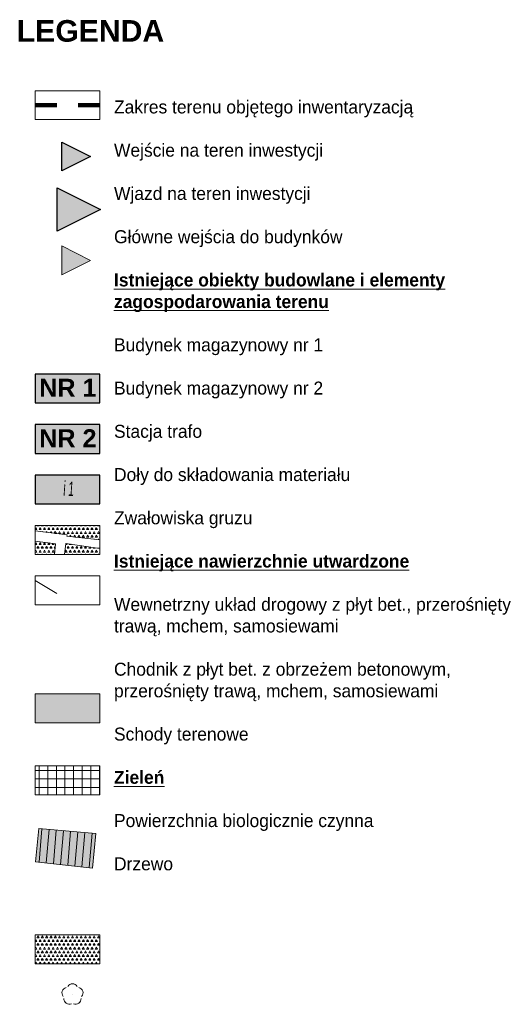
# Model space of a CAD drawing. Header units: millimetres. Extents: x 1477672 to 1719981, y -587673 to -401480.
# Tile 34 of 34: x 1687022 to 1719981, y -474161 to -405851. Entities that reach past the tile are written whole.
import ezdxf

# ---------------------------------------------------------------- set-up
doc = ezdxf.new("R2010")
doc.units = ezdxf.units.MM
doc.header["$MEASUREMENT"] = 0
for name, pattern in [('1.0_0.5', [1500, 1000, -500]), ('Przerywana długa', [3000, 1500, -1500]), ('Wipeout_Contour', [1000, 0, -1000])]:
    doc.linetypes.add(name, pattern=pattern)
for name, color, linetype, lineweight in [('0_Nr_pióra__1', 7, 'Continuous', 13), ('0_Nr_pióra__18', 9, 'Continuous', 13), ('0_Nr_pióra__19', 255, 'Continuous', 0), ('0_Nr_pióra__21', 7, 'Continuous', 25), ('0_Nr_pióra__80', 3, 'Continuous', 13), ('820-G Rysunki Obrazki_Nr_pióra__1', 7, 'Continuous', 13), ('820-G Rysunki Obrazki_Nr_pióra__179', 6, 'Continuous', 200), ('820-G Rysunki Obrazki_Nr_pióra__7', 7, 'Continuous', 13), ('820-G Rysunki Obrazki_Nr_pióra__96', 7, 'Continuous', 13), ('830-G Teksty Etykiety_Nr_pióra__1', 7, 'Continuous', 13)]:
    doc.layers.add(name, color=color, linetype=linetype, lineweight=lineweight)
doc.layers.add('0_Nr_pióra__39', color=7, linetype='Continuous', lineweight=0, true_color=0xffd5aa)
doc.layers.add('0_Nr_pióra__99', color=7, linetype='Continuous', lineweight=0, true_color=0xaad2ff)
doc.styles.add('GENERATED_STYLE_1', font='txt')
doc.styles.add('GENERATED_STYLE_2', font='arial.ttf')
doc.styles.add('GENERATED_STYLE_3', font='arial.ttf')
doc.linetypes.add('otdn_500', pattern='A,0,[1,ZS_INWENTARYZACJA TERENU1.Shx,S=39.68254,R=0,X=0,Y=0],-5000,0', length=5000)
pattern_1 = [(0, (1534167.6, 128270.5), (0, 519.61524), [150, -150]), (0, (1534317.6, 128530.3), (0, 519.61524), [150, -150]), (60, (1534167.6, 128270.5), (-450, 259.8076), [150, -150]), (60, (1534467.6, 128270.5), (-450, 259.8076), [150, -150]), (120, (1534317.6, 128270.5), (450, 259.8076), [150, -150]), (120, (1534617.6, 128270.5), (450, 259.8076), [150, -150])]

msp = doc.modelspace()

# ---------------------------------------------------------------- hatches: boundary and pattern name
at = {"layer": '0_Nr_pióra__1', "linetype": 'Continuous', "lineweight": 13}
msp.add_hatch(color=7, dxfattribs=at).paths.add_polyline_path([(1689944, -423549), (1689944, -421549), (1691944, -422549)])
at = {"layer": '0_Nr_pióra__18', "linetype": 'Continuous', "lineweight": 0, "true_color": 0x909090}
for points in [[(1692593, -454625), (1692593, -452625), (1688093, -452625), (1688093, -454625)], [(1688115, -464267), (1688342, -461966), (1692304, -462313), (1692068, -464705)]]:
    msp.add_hatch(color=252, dxfattribs=at).paths.add_polyline_path(points)
at = {"layer": '0_Nr_pióra__19', "linetype": 'Continuous', "lineweight": 0}
for points in [[(1689944, -416337), (1689944, -414337), (1691944, -415337)], [(1689633, -420521), (1689633, -417521), (1692633, -419021)]]:
    msp.add_hatch(color=255, dxfattribs=at).paths.add_polyline_path(points)
at = {"layer": '0_Nr_pióra__39', "linetype": 'Continuous', "lineweight": 0, "true_color": 0xbf9f7f}
for points in [[(1692593, -432443), (1692593, -430443), (1688093, -430443), (1688093, -432443)], [(1692593, -435943), (1692593, -433943), (1688093, -433943), (1688093, -435943)]]:
    msp.add_hatch(color=33, dxfattribs=at).paths.add_polyline_path(points)
at = {"layer": '0_Nr_pióra__99', "linetype": 'Continuous', "lineweight": 0, "true_color": 0x7f9dbf}
msp.add_hatch(color=153, dxfattribs=at).paths.add_polyline_path([(1692593, -439443), (1692593, -437443), (1688093, -437443), (1688093, -439443)])

# ---------------------------------------------------------------- linework, layer by layer
at = {"layer": '0_Nr_pióra__1', "color": 7, "linetype": 'Continuous', "lineweight": 13, "flags": 128}
for points in [[(1689944, -423549), (1689944, -421549), (1691944, -422549)], [(1692593, -454625), (1692593, -452625), (1688093, -452625), (1688093, -454625)], [(1688115, -464267), (1688342, -461966), (1692304, -462313), (1692068, -464705)]]:
    msp.add_lwpolyline(points, close=True, dxfattribs=at)
at = {"layer": '0_Nr_pióra__21', "color": 7, "linetype": 'Continuous', "lineweight": 25, "flags": 128}
for points in [[(1689944, -416337), (1689944, -414337), (1691944, -415337)], [(1689633, -420521), (1689633, -417521), (1692633, -419021)], [(1692593, -432443), (1692593, -430443), (1688093, -430443), (1688093, -432443)], [(1692593, -435943), (1692593, -433943), (1688093, -433943), (1688093, -435943)], [(1692593, -439443), (1692593, -437443), (1688093, -437443), (1688093, -439443)]]:
    msp.add_lwpolyline(points, close=True, dxfattribs=at)
at = {"layer": '820-G Rysunki Obrazki_Nr_pióra__7', "color": 7, "linetype": 'Continuous', "lineweight": 13}
msp.add_line((1690694, -473485), (1690694, -473485), dxfattribs=at)
at = {"layer": '820-G Rysunki Obrazki_Nr_pióra__7', "color": 7, "linetype": 'otdn_500', "lineweight": 13, "flags": 128}
for points in [[(1690142, -442943), (1690308, -441590), (1688093, -441322)], [(1689884, -442147), (1692593, -442527)]]:
    msp.add_lwpolyline(points, dxfattribs=at)
at = {"layer": '820-G Rysunki Obrazki_Nr_pióra__7', "color": 7, "linetype": 'Continuous', "lineweight": 13, "flags": 128}
for points in [[(1689944, -441651), (1692593, -441930)], [(1689430, -442943), (1689520, -442208), (1688093, -442036)], [(1689951, -445427), (1689308, -444443)], [(1690968, -444761), (1690759, -444443)], [(1691177, -444620), (1691974, -445825)], [(1690569, -445023), (1691164, -445920)], [(1689575, -445999), (1690627, -446443)], [(1689941, -445437), (1691146, -446443)], [(1689547, -446309), (1688093, -446194)], [(1688568, -461986), (1688366, -464295)], [(1689066, -462030), (1688863, -464350)], [(1689565, -462073), (1689360, -464405)], [(1690063, -462117), (1689857, -464460)], [(1690561, -462160), (1690355, -464515)], [(1691058, -462204), (1690851, -464570)], [(1691557, -462247), (1691348, -464625)], [(1692055, -462292), (1691846, -464680)]]:
    msp.add_lwpolyline(points, dxfattribs=at)
at = {"layer": '820-G Rysunki Obrazki_Nr_pióra__7', "color": 7, "linetype": '1.0_0.5', "lineweight": 13, "flags": 128}
for points in [[(1689540, -446443), (1689603, -445659), (1691453, -444443)], [(1692257, -444443), (1691846, -446443)]]:
    msp.add_lwpolyline(points, dxfattribs=at)
at = {"layer": '820-G Rysunki Obrazki_Nr_pióra__7', "color": 7, "linetype": 'Continuous', "lineweight": 13, "flags": 128}
msp.add_lwpolyline([(1688342, -461966), (1692304, -462313), (1692068, -464705), (1688115, -464267)], close=True, dxfattribs=at)
at = {"layer": '820-G Rysunki Obrazki_Nr_pióra__96', "color": 7, "linetype": 'Continuous', "lineweight": 13}
for centre, start, end in [((1690331, -473367), 102.14713, 221.85287), ((1690688, -473107), 30.14713, 149.85287), ((1691045, -473367), 318.14713, 77.85287), ((1690468, -473786), 174.14717, 293.85287), ((1690908, -473786), 246.14713, 5.85287)]:
    msp.add_arc(centre, 375, start, end, dxfattribs=at)

# ---------------------------------------------------------------- texts
at = {"layer": '820-G Rysunki Obrazki_Nr_pióra__1', "color": 7, "linetype": 'Continuous', "lineweight": 13, "insert": (1690028, -438858), "char_height": 1000, "attachment_point": 7, "rotation": 356.02542, "style": 'GENERATED_STYLE_3'}
msp.add_mtext('\\A1;{\\W0.500000x;\\pql;\\fArial|b0|i0|c238|p38;i 1}', dxfattribs=at)
at = {"layer": '830-G Teksty Etykiety_Nr_pióra__1', "color": 7, "linetype": 'Continuous', "lineweight": 13, "attachment_point": 1, "style": 'GENERATED_STYLE_1'}
for s, insert, char_height in [('\\A1;{\\pql;\\fArial|b1|i0|c0|p38;LEGENDA}', (1686815, -405878), 1500), ('\\A1;{\\pql;\\fArial|b1|i0|c0|p38;NR 1}', (1688380, -430764), 1250), ('\\A1;{\\pql;\\fArial|b1|i0|c0|p38;NR \\fArial|b1|i0|c0|p38;2}', (1688380, -434264), 1250)]:
    msp.add_mtext(s, dxfattribs=dict(at, insert=insert, char_height=char_height))
at = {"layer": '830-G Teksty Etykiety_Nr_pióra__1', "color": 7, "linetype": 'Continuous', "lineweight": 13, "insert": (1693571, -411454), "char_height": 900, "width": 28979.17, "attachment_point": 1, "style": 'GENERATED_STYLE_2'}
msp.add_mtext('\\A1;{\\pql;\\fArial|b0|i0|c0|p38;Zakres terenu objętego inwentaryzacją\\P\\pql;\\fArial|b0|i0|c0|p38;\\P\\pql;\\fArial|b0|i0|c0|p38;Wejście na teren inwestycji\\P\\pql;\\fArial|b0|i0|c0|p38;\\P\\pql;\\fArial|b0|i0|c0|p38;Wjazd na teren inwestycji\\P\\pql;\\fArial|b0|i0|c0|p38;\\P\\pql;\\fArial|b0|i0|c0|p38;Główne wejścia do budynków\\P\\pql;\\fArial|b0|i0|c0|p38;\\P\\pql;\\fArial|b1|i0|c0|p38;\\L\\LIstniejące obiekty budowlane i elementy \\P\\pql;\\fArial|b1|i0|c0|p38;zagospodarowania terenu\\P\\pql;\\fArial|b1|i0|c0|p38;\\P\\pql;\\fArial|b0|i0|c0|p38;\\l\\lBudynek magazynowy nr 1\\P\\pql;\\fArial|b0|i0|c0|p38;\\P\\pql;\\fArial|b0|i0|c0|p38;Budynek magazynowy nr 2\\P\\pql;\\fArial|b0|i0|c0|p38;\\P\\pql;\\fArial|b0|i0|c0|p38;Stacja trafo\\P\\pql;\\fArial|b0|i0|c0|p38;\\P\\pql;\\fArial|b0|i0|c0|p38;Doły do składowania materiału\\P\\pql;\\fArial|b0|i0|c0|p38;\\P\\pql;\\fArial|b0|i0|c0|p38;Zwałowiska gruzu\\P\\pql;\\fArial|b0|i0|c0|p38;\\P\\pql;\\fArial|b1|i0|c0|p38;\\L\\LIstniejące nawierzchnie utwardzone\\P\\pql;\\fArial|b1|i0|c0|p38;\\P\\pql;\\fArial|b0|i0|c0|p38;\\l\\lWewnetrzny układ drogowy z płyt bet., przerośnięty trawą, mchem, samosiewami\\P\\pql;\\fArial|b0|i0|c0|p38;\\P\\pql;\\fArial|b0|i0|c0|p38;Chodnik z płyt bet. z obrzeżem betonowym, przerośnięty trawą, mchem, samosiewami\\P\\pql;\\fArial|b0|i0|c0|p38;\\P\\pql;\\fArial|b0|i0|c0|p38;Schody terenowe\\P\\pql;\\fArial|b0|i0|c0|p38;\\P\\pql;\\fArial|b1|i0|c0|p38;\\L\\LZieleń\\P\\pql;\\fArial|b1|i0|c0|p38;\\P\\pql;\\fArial|b0|i0|c0|p38;\\l\\lPowierzchnia biologicznie czynna\\P\\pql;\\fArial|b0|i0|c0|p38;\\P\\pql;\\fArial|b0|i0|c0|p38;Drzewo\\P\\pql;\\fArial|b0|i0|c0|p38;\\H0.888889x;}', dxfattribs=at)

# ---------------------------------------------------------------- wipeouts: each hides what was drawn before it
at = {"color": 254, "linetype": 'Wipeout_Contour', "lineweight": 0, "ltscale": 6959109.02987153}
msp.add_wipeout([(1692593, -412784), (1692593, -410784), (1688093, -410784), (1688093, -412784)], dxfattribs=at)
at = {"color": 254, "linetype": 'Wipeout_Contour', "lineweight": 0, "ltscale": 7005821.965399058}
msp.add_wipeout([(1692593, -459625), (1692593, -457625), (1688093, -457625), (1688093, -459625)], dxfattribs=at)
at = {"color": 254, "linetype": 'Wipeout_Contour', "lineweight": 0, "ltscale": 7018241.052796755}
msp.add_wipeout([(1692593, -471343), (1692593, -469343), (1688093, -469343), (1688093, -471343)], dxfattribs=at)

# ---------------------------------------------------------------- next in the draw order: hatches: boundary and pattern name
at = {"layer": '0_Nr_pióra__18', "linetype": 'Continuous', "lineweight": 13}
h = msp.add_hatch(dxfattribs=at)
h.set_pattern_fill('Siatka_30x30', color=9, style=0, pattern_type=2)
h.set_pattern_definition([(0, (1534167.6, 128270.5), (0, 600), []), (90, (1534167.6, 128270.5), (-600, 0), [])])
h.paths.add_polyline_path([(1692593, -459625), (1692593, -457625), (1688093, -457625), (1688093, -459625)])
at = {"layer": '0_Nr_pióra__80', "linetype": 'Continuous', "lineweight": 13}
h = msp.add_hatch(dxfattribs=at)
h.set_pattern_fill('Trójkąciki', color=3, style=0, pattern_type=2)
h.set_pattern_definition(pattern_1)
h.paths.add_polyline_path([(1692593, -471343), (1692593, -469343), (1688093, -469343), (1688093, -471343)])

# ---------------------------------------------------------------- next in the draw order: linework, layer by layer
at = {"layer": '0_Nr_pióra__1', "color": 7, "linetype": 'Continuous', "lineweight": 13, "flags": 128}
for points in [[(1692593, -412784), (1692593, -410784), (1688093, -410784), (1688093, -412784)], [(1692593, -459625), (1692593, -457625), (1688093, -457625), (1688093, -459625)], [(1692593, -471343), (1692593, -469343), (1688093, -469343), (1688093, -471343)]]:
    msp.add_lwpolyline(points, close=True, dxfattribs=at)
at = {"layer": '820-G Rysunki Obrazki_Nr_pióra__179', "color": 6, "linetype": 'Przerywana długa', "lineweight": 200}
msp.add_line((1688093, -411784), (1692593, -411784), dxfattribs=at)

# ---------------------------------------------------------------- next in the draw order: wipeouts: each hides what was drawn before it
at = {"color": 254, "linetype": 'Wipeout_Contour', "lineweight": 0, "ltscale": 6988645.464998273}
msp.add_wipeout([(1692593, -442943), (1692593, -440943), (1688093, -440943), (1688093, -442943)], dxfattribs=at)
at = {"color": 254, "linetype": 'Wipeout_Contour', "lineweight": 0, "ltscale": 6992199.876957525}
msp.add_wipeout([(1692593, -446443), (1692593, -444443), (1688093, -444443), (1688093, -446443)], dxfattribs=at)

# ---------------------------------------------------------------- next in the draw order: linework, layer by layer
at = {"layer": '0_Nr_pióra__1', "color": 7, "linetype": 'Continuous', "lineweight": 13, "flags": 128}
for points in [[(1692593, -442943), (1692593, -440943), (1688093, -440943), (1688093, -442943)], [(1692593, -446443), (1692593, -444443), (1688093, -444443), (1688093, -446443)]]:
    msp.add_lwpolyline(points, close=True, dxfattribs=at)
at = {"layer": '820-G Rysunki Obrazki_Nr_pióra__7', "color": 7, "linetype": 'Continuous', "lineweight": 13, "flags": 128}
msp.add_lwpolyline([(1689603, -445659), (1688093, -444764)], dxfattribs=at)

# ---------------------------------------------------------------- next in the draw order: wipeouts: each hides what was drawn before it
at = {"color": 254, "linetype": 'Wipeout_Contour', "lineweight": 0, "ltscale": 10482068.95397342}
msp.add_wipeout([(1688093, -441322), (1690308, -441590), (1690296, -441688), (1692593, -441930), (1692593, -440943), (1688093, -440943)], dxfattribs=at)

# ---------------------------------------------------------------- next in the draw order: hatches: boundary and pattern name
at = {"layer": '0_Nr_pióra__80', "linetype": 'Continuous', "lineweight": 13}
h = msp.add_hatch(dxfattribs=at)
h.set_pattern_fill('Trójkąciki', color=3, style=0, pattern_type=2)
h.set_pattern_definition(pattern_1)
h.paths.add_polyline_path([(1688093, -441322), (1690308, -441590), (1690296, -441688), (1692593, -441930), (1692593, -440943), (1688093, -440943)])

# ---------------------------------------------------------------- next in the draw order: linework, layer by layer
at = {"layer": '0_Nr_pióra__1', "color": 7, "linetype": 'Continuous', "lineweight": 13, "flags": 128}
msp.add_lwpolyline([(1688093, -441322), (1690308, -441590), (1690296, -441688), (1692593, -441930), (1692593, -440943), (1688093, -440943)], close=True, dxfattribs=at)

# ---------------------------------------------------------------- next in the draw order: wipeouts: each hides what was drawn before it
at = {"color": 254, "linetype": 'Wipeout_Contour', "lineweight": 0, "ltscale": 6983208.835107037}
msp.add_wipeout([(1688093, -442943), (1689430, -442943), (1689520, -442208), (1688093, -442036)], dxfattribs=at)
at = {"color": 254, "linetype": 'Wipeout_Contour', "lineweight": 0, "ltscale": 6993417.11840265}
msp.add_wipeout([(1690234, -442196), (1690142, -442943), (1692593, -442943), (1692593, -442527)], dxfattribs=at)

# ---------------------------------------------------------------- next in the draw order: hatches: boundary and pattern name
at = {"layer": '0_Nr_pióra__80', "linetype": 'Continuous', "lineweight": 13}
h = msp.add_hatch(dxfattribs=at)
h.set_pattern_fill('Trójkąciki', color=3, style=0, pattern_type=2)
h.set_pattern_definition(pattern_1)
h.paths.add_polyline_path([(1688093, -442943), (1689430, -442943), (1689520, -442208), (1688093, -442036)])
h = msp.add_hatch(dxfattribs=at)
h.set_pattern_fill('Trójkąciki', color=3, style=0, pattern_type=2)
h.set_pattern_definition(pattern_1)
h.paths.add_polyline_path([(1690234, -442196), (1690142, -442943), (1692593, -442943), (1692593, -442527)])

# ---------------------------------------------------------------- next in the draw order: linework, layer by layer
at = {"layer": '0_Nr_pióra__1', "color": 7, "linetype": 'Continuous', "lineweight": 13, "flags": 128}
for points in [[(1688093, -442943), (1689430, -442943), (1689520, -442208), (1688093, -442036)], [(1690234, -442196), (1690142, -442943), (1692593, -442943), (1692593, -442527)]]:
    msp.add_lwpolyline(points, close=True, dxfattribs=at)

doc.saveas('drawing.dxf')
